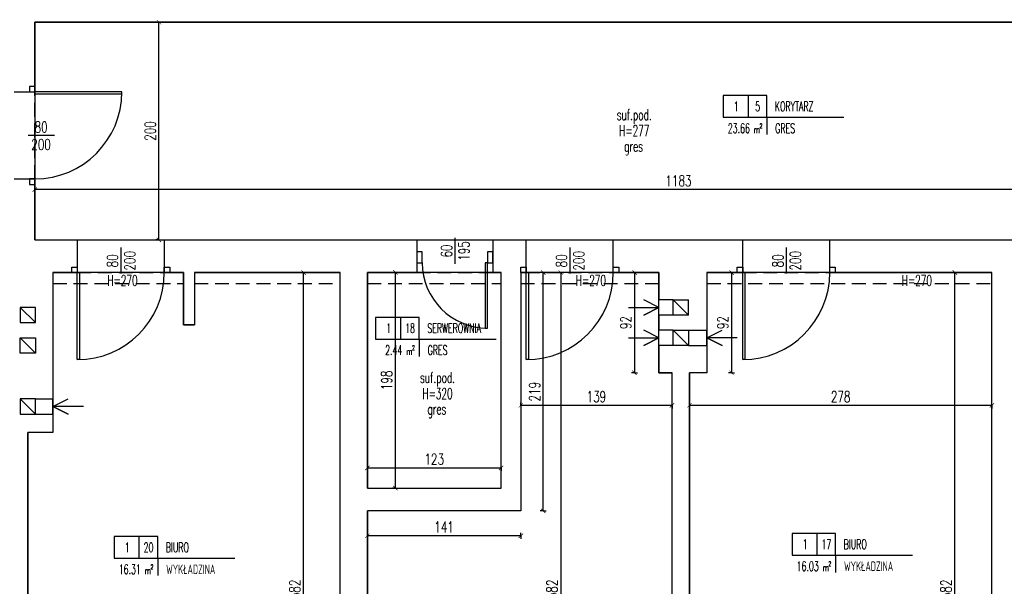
# Model space of a CAD drawing. Extents: x 36663 to 42423, y 7313 to 12123.
# Tile 29 of 54: x 37382 to 38287, y 10823 to 11344. Entities that reach past the tile are written whole.
import ezdxf
from ezdxf.enums import TextEntityAlignment as Align

# ---------------------------------------------------------------- set-up
doc = ezdxf.new("R2010")
doc.units = 0
doc.header["$MEASUREMENT"] = 0
doc.header["$PDMODE"] = 35
doc.header["$PDSIZE"] = 3
doc.linetypes.add('DASHED', pattern=[19.05, 12.7, -6.35])
for name, color, linetype in [('W_area_1', 5, 'Continuous'), ('W_drzwi', 1, 'Continuous'), ('W_niewidoczne', 24, 'DASHED'), ('W_opis_pomieszczen', 1, 'Continuous'), ('W_opisy', 2, 'Continuous'), ('W_podciagi', 252, 'DASHED'), ('W_posadzka', 4, 'Continuous'), ('W_przekrojowa', 6, 'Continuous'), ('W_went-str', 21, 'Continuous'), ('W_widok', 21, 'Continuous'), ('W_wymiary', 1, 'Continuous')]:
    doc.layers.add(name, color=color, linetype=linetype)
doc.styles.add('c20', font='simplex.shx', dxfattribs={"width": 0.7})
doc.styles.add('Romans', font='simplex.shx', dxfattribs={"width": 0.6})
doc.dimstyles.new('c20_50', dxfattribs={"dimscale": 0.5, "dimtxt": 20, "dimasz": 8, "dimexe": 1.25, "dimexo": 0.625, "dimgap": 6, "dimtad": 1, "dimdec": 0, "dimrnd": 1, "dimtxsty": 'c20', "dimblk": 'ARCHTICK', "dimcen": 0, "dimse1": 1, "dimse2": 1, "dimclrd": 1, "dimclrt": 2, "dimadec": 0, "dimazin": 0, "dimtfac": 1, "dimtdec": 0, "dimtix": 1, "dimtmove": 1, "dimatfit": 3, "dimldrblk": 'ARCHTICK', "dimfxl": 1.25, "dimarcsym": 0})

# ---------------------------------------------------------------- blocks, each defined once
blk = doc.blocks.new('*U323')
at = {"color": 1}
blk.add_line((109, 7), (109, -17), dxfattribs=at)
at = {"layer": 'W_drzwi', "color": 2}
for points in [[(69, -11), (71, -11), (71, 69), (69, 69)], [(64, -16), (69, -16), (69, -11), (64, -11)], [(149, -16), (154, -16), (154, -11), (149, -11)]]:
    blk.add_lwpolyline(points, close=True, dxfattribs=at)
at = {"layer": 'W_drzwi'}
blk.add_arc((69, -11), 80, 0, 90, dxfattribs=at)
at = {"color": 1, "style": 'c20', "width": 0.7}
for tag, p in [('SZER', (42.41, -5.22)), ('WYS', (58.37, -5.22))]:
    blk.add_attdef(tag, text='', height=10, rotation=90, dxfattribs=at).set_placement(p, align=Align.CENTER)
blk = doc.blocks.new('_ArchTick')
at = {"color": 2}
for q in [(0, 0.7), (0, -0.7)]:
    blk.add_line((0, 0), q, dxfattribs=at)
at = {"color": 0, "linetype": 'ByBlock', "const_width": 0.15}
blk.add_lwpolyline([(-0.5, -0.5), (0.5, 0.5)], dxfattribs=at)
blk = doc.blocks.new('*D394')
at = {"layer": 'Defpoints', "color": 0, "transparency": 16777216}
for p in [(37396.11, 11187.72), (37396.11, 11141.53), (38579.11, 11141.53)]:
    blk.add_point(p, dxfattribs=at)
at = {"layer": 'W_wymiary', "color": 1, "lineweight": -2, "transparency": 16777216}
blk.add_line((38579.11, 11187.72), (37396.11, 11187.72), dxfattribs=at)
at = {"layer": 'W_wymiary', "color": 1, "lineweight": -2, "transparency": 16777216, "xscale": 4, "yscale": 4, "zscale": 4, "rotation": 180}
blk.add_blockref('_ArchTick', (37396.11, 11187.72), dxfattribs=at)
at = {"layer": 'W_wymiary', "color": 1, "lineweight": -2, "transparency": 16777216, "xscale": 4, "yscale": 4, "zscale": 4}
blk.add_blockref('_ArchTick', (38579.11, 11187.72), dxfattribs=at)
at = {"layer": 'W_wymiary', "color": 2, "transparency": 16777216, "insert": (37987.61, 11195.72), "char_height": 10, "attachment_point": 5, "style": 'c20'}
blk.add_mtext('1183', dxfattribs=at)
blk = doc.blocks.new('*D396')
at = {"layer": 'Defpoints', "color": 0, "transparency": 16777216}
for p in [(37497.89, 11341.53), (37510.19, 11341.53), (37497.89, 11141.53)]:
    blk.add_point(p, dxfattribs=at)
at = {"layer": 'W_wymiary', "color": 1, "lineweight": -2, "transparency": 16777216}
blk.add_line((37510.19, 11141.53), (37510.19, 11341.53), dxfattribs=at)
at = {"layer": 'W_wymiary', "color": 1, "lineweight": -2, "transparency": 16777216, "xscale": 4, "yscale": 4, "zscale": 4}
for p, rotation in [((37510.19, 11341.53), 90), ((37510.19, 11141.53), 270)]:
    blk.add_blockref('_ArchTick', p, dxfattribs=dict(at, rotation=rotation))
at = {"layer": 'W_wymiary', "color": 2, "transparency": 16777216, "insert": (37502.19, 11241.53), "char_height": 10, "attachment_point": 5, "rotation": 90, "style": 'c20'}
blk.add_mtext('200', dxfattribs=at)
blk = doc.blocks.new('*D398')
at = {"layer": 'Defpoints', "color": 0, "transparency": 16777216}
for p in [(37997.72, 10989.52), (37997.72, 10958.16), (38275.72, 10958.16)]:
    blk.add_point(p, dxfattribs=at)
at = {"layer": 'W_wymiary', "color": 1, "lineweight": -2, "transparency": 16777216}
blk.add_line((38275.72, 10989.52), (37997.72, 10989.52), dxfattribs=at)
at = {"layer": 'W_wymiary', "color": 1, "lineweight": -2, "transparency": 16777216, "xscale": 4, "yscale": 4, "zscale": 4, "rotation": 180}
blk.add_blockref('_ArchTick', (37997.72, 10989.52), dxfattribs=at)
at = {"layer": 'W_wymiary', "color": 1, "lineweight": -2, "transparency": 16777216, "xscale": 4, "yscale": 4, "zscale": 4}
blk.add_blockref('_ArchTick', (38275.72, 10989.52), dxfattribs=at)
at = {"layer": 'W_wymiary', "color": 2, "transparency": 16777216, "insert": (38136.72, 10997.52), "char_height": 10, "attachment_point": 5, "style": 'c20'}
blk.add_mtext('278', dxfattribs=at)
blk = doc.blocks.new('*U322')
at = {"color": 1}
blk.add_line((109, 7), (109, -17), dxfattribs=at)
at = {"layer": 'W_drzwi', "color": 2}
for points in [[(64, -11), (69, -11), (69, -16), (64, -16)], [(69, -16), (71, -16), (71, -96), (69, -96)], [(149, -11), (154, -11), (154, -16), (149, -16)]]:
    blk.add_lwpolyline(points, close=True, dxfattribs=at)
at = {"layer": 'W_drzwi'}
blk.add_arc((69, -16), 80, 270, 0, dxfattribs=at)
at = {"color": 1, "style": 'c20', "width": 0.7}
for tag, p in [('SZER', (42.41, -5.22)), ('WYS', (58.37, -5.22))]:
    blk.add_attdef(tag, text='', height=10, rotation=90, dxfattribs=at).set_placement(p, align=Align.CENTER)
blk = doc.blocks.new('*D399')
at = {"layer": 'Defpoints', "color": 0, "transparency": 16777216}
for p in [(38241.56, 11111.53), (38243.85, 11111.53), (38243.85, 10529.53)]:
    blk.add_point(p, dxfattribs=at)
at = {"layer": 'W_wymiary', "color": 1, "lineweight": -2, "transparency": 16777216}
blk.add_line((38241.56, 10529.53), (38241.56, 11111.53), dxfattribs=at)
at = {"layer": 'W_wymiary', "color": 1, "lineweight": -2, "transparency": 16777216, "xscale": 4, "yscale": 4, "zscale": 4}
for p, rotation in [((38241.56, 11111.53), 90), ((38241.56, 10529.53), 270)]:
    blk.add_blockref('_ArchTick', p, dxfattribs=dict(at, rotation=rotation))
at = {"layer": 'W_wymiary', "color": 2, "transparency": 16777216, "insert": (38233.56, 10820.53), "char_height": 10, "attachment_point": 5, "rotation": 90, "style": 'c20'}
blk.add_mtext('582', dxfattribs=at)
blk = doc.blocks.new('*D402')
at = {"layer": 'Defpoints', "color": 0, "transparency": 16777216}
for p in [(37842.72, 10989.52), (37842.72, 10958.51), (37981.72, 10958.51)]:
    blk.add_point(p, dxfattribs=at)
at = {"layer": 'W_wymiary', "color": 1, "lineweight": -2, "transparency": 16777216}
blk.add_line((37981.72, 10989.52), (37842.72, 10989.52), dxfattribs=at)
at = {"layer": 'W_wymiary', "color": 1, "lineweight": -2, "transparency": 16777216, "xscale": 4, "yscale": 4, "zscale": 4, "rotation": 180}
blk.add_blockref('_ArchTick', (37842.72, 10989.52), dxfattribs=at)
at = {"layer": 'W_wymiary', "color": 1, "lineweight": -2, "transparency": 16777216, "xscale": 4, "yscale": 4, "zscale": 4}
blk.add_blockref('_ArchTick', (37981.72, 10989.52), dxfattribs=at)
at = {"layer": 'W_wymiary', "color": 2, "transparency": 16777216, "insert": (37912.22, 10997.52), "char_height": 10, "attachment_point": 5, "style": 'c20'}
blk.add_mtext('139', dxfattribs=at)
blk = doc.blocks.new('*D403')
at = {"layer": 'Defpoints', "color": 0, "transparency": 16777216}
for p in [(38013.72, 11111.53), (38013.72, 11019.53), (38036.39, 11019.53)]:
    blk.add_point(p, dxfattribs=at)
at = {"layer": 'W_wymiary', "color": 1, "lineweight": -2, "transparency": 16777216}
blk.add_line((38036.39, 11111.53), (38036.39, 11019.53), dxfattribs=at)
at = {"layer": 'W_wymiary', "color": 1, "lineweight": -2, "transparency": 16777216, "xscale": 4, "yscale": 4, "zscale": 4}
for p, rotation in [((38036.39, 11111.53), 90), ((38036.39, 11019.53), 270)]:
    blk.add_blockref('_ArchTick', p, dxfattribs=dict(at, rotation=rotation))
at = {"layer": 'W_wymiary', "color": 2, "transparency": 16777216, "insert": (38028.39, 11065.53), "char_height": 10, "attachment_point": 5, "rotation": 90, "style": 'c20'}
blk.add_mtext('92', dxfattribs=at)
blk = doc.blocks.new('*D404')
at = {"layer": 'Defpoints', "color": 0, "transparency": 16777216}
for p in [(37969.72, 11111.53), (37947.22, 11019.53), (37969.72, 11019.53)]:
    blk.add_point(p, dxfattribs=at)
at = {"layer": 'W_wymiary', "color": 1, "lineweight": -2, "transparency": 16777216}
blk.add_line((37947.22, 11111.53), (37947.22, 11019.53), dxfattribs=at)
at = {"layer": 'W_wymiary', "color": 1, "lineweight": -2, "transparency": 16777216, "xscale": 4, "yscale": 4, "zscale": 4}
for p, rotation in [((37947.22, 11111.53), 90), ((37947.22, 11019.53), 270)]:
    blk.add_blockref('_ArchTick', p, dxfattribs=dict(at, rotation=rotation))
at = {"layer": 'W_wymiary', "color": 2, "transparency": 16777216, "insert": (37939.22, 11065.53), "char_height": 10, "attachment_point": 5, "rotation": 90, "style": 'c20'}
blk.add_mtext('92', dxfattribs=at)
blk = doc.blocks.new('*D405')
at = {"layer": 'Defpoints', "color": 0, "transparency": 16777216}
for p in [(37842.72, 11111.53), (37863.38, 11111.53), (37842.72, 10892.53)]:
    blk.add_point(p, dxfattribs=at)
at = {"layer": 'W_wymiary', "color": 1, "lineweight": -2, "transparency": 16777216}
blk.add_line((37863.38, 10892.53), (37863.38, 11111.53), dxfattribs=at)
at = {"layer": 'W_wymiary', "color": 1, "lineweight": -2, "transparency": 16777216, "xscale": 4, "yscale": 4, "zscale": 4}
for p, rotation in [((37863.38, 11111.53), 90), ((37863.38, 10892.53), 270)]:
    blk.add_blockref('_ArchTick', p, dxfattribs=dict(at, rotation=rotation))
at = {"layer": 'W_wymiary', "color": 2, "transparency": 16777216, "insert": (37855.38, 11002.03), "char_height": 10, "attachment_point": 5, "rotation": 90, "style": 'c20'}
blk.add_mtext('219', dxfattribs=at)
blk = doc.blocks.new('*D406')
at = {"layer": 'Defpoints', "color": 0, "transparency": 16777216}
for p in [(37701.72, 10892.53), (37842.72, 10892.53), (37701.72, 10869.75)]:
    blk.add_point(p, dxfattribs=at)
at = {"layer": 'W_wymiary', "color": 1, "lineweight": -2, "transparency": 16777216}
blk.add_line((37842.72, 10869.75), (37701.72, 10869.75), dxfattribs=at)
at = {"layer": 'W_wymiary', "color": 1, "lineweight": -2, "transparency": 16777216, "xscale": 4, "yscale": 4, "zscale": 4, "rotation": 180}
blk.add_blockref('_ArchTick', (37701.72, 10869.75), dxfattribs=at)
at = {"layer": 'W_wymiary', "color": 1, "lineweight": -2, "transparency": 16777216, "xscale": 4, "yscale": 4, "zscale": 4}
blk.add_blockref('_ArchTick', (37842.72, 10869.75), dxfattribs=at)
at = {"layer": 'W_wymiary', "color": 2, "transparency": 16777216, "insert": (37772.22, 10877.75), "char_height": 10, "attachment_point": 5, "style": 'c20'}
blk.add_mtext('141', dxfattribs=at)
blk = doc.blocks.new('*U318')
at = {"color": 1}
blk.add_line((109, 7), (109, -17), dxfattribs=at)
at = {"layer": 'W_drzwi', "color": 2}
for points in [[(64, -11), (69, -11), (69, -16), (64, -16)], [(69, -16), (71, -16), (71, -96), (69, -96)], [(149, -11), (154, -11), (154, -16), (149, -16)]]:
    blk.add_lwpolyline(points, close=True, dxfattribs=at)
at = {"layer": 'W_drzwi'}
blk.add_arc((69, -16), 80, 270, 0, dxfattribs=at)
at = {"color": 1, "style": 'c20', "width": 0.7}
for tag, p in [('SZER', (42.41, -5.22)), ('WYS', (58.37, -5.22))]:
    blk.add_attdef(tag, text='', height=10, rotation=90, dxfattribs=at).set_placement(p, align=Align.CENTER)
blk = doc.blocks.new('*U319')
at = {"color": 1}
blk.add_line((109, 7), (109, -17), dxfattribs=at)
at = {"layer": 'W_drzwi', "color": 2}
for points in [[(79, -6), (74, -6), (74, -16), (79, -16)], [(144, -6), (139, -6), (139, -16), (144, -16)], [(139, -16), (137, -16), (137, -76), (139, -76)]]:
    blk.add_lwpolyline(points, close=True, dxfattribs=at)
at = {"layer": 'W_drzwi'}
blk.add_arc((139, -16), 60, 180, 270, dxfattribs=at)
at = {"color": 1, "style": 'c20', "width": 0.7}
for tag, p in [('SZER', (42.41, -5.22)), ('WYS', (58.37, -5.22))]:
    blk.add_attdef(tag, text='', height=10, rotation=90, dxfattribs=at).set_placement(p, align=Align.CENTER)
blk = doc.blocks.new('*D367')
at = {"layer": 'Defpoints', "color": 0, "transparency": 16777216}
for p in [(37824.72, 10932.09), (37701.72, 10913.53), (37824.72, 10913.53)]:
    blk.add_point(p, dxfattribs=at)
at = {"layer": 'W_wymiary', "color": 1, "lineweight": -2, "transparency": 16777216}
blk.add_line((37701.72, 10932.09), (37824.72, 10932.09), dxfattribs=at)
at = {"layer": 'W_wymiary', "color": 1, "lineweight": -2, "transparency": 16777216, "xscale": 4, "yscale": 4, "zscale": 4, "rotation": 180}
blk.add_blockref('_ArchTick', (37701.72, 10932.09), dxfattribs=at)
at = {"layer": 'W_wymiary', "color": 1, "lineweight": -2, "transparency": 16777216, "xscale": 4, "yscale": 4, "zscale": 4}
blk.add_blockref('_ArchTick', (37824.72, 10932.09), dxfattribs=at)
at = {"layer": 'W_wymiary', "color": 2, "transparency": 16777216, "insert": (37763.22, 10940.09), "char_height": 10, "attachment_point": 5, "style": 'c20'}
blk.add_mtext('123', dxfattribs=at)
blk = doc.blocks.new('*D368')
at = {"layer": 'Defpoints', "color": 0, "transparency": 16777216}
for p in [(37701.72, 11111.53), (37727.52, 11111.53), (37701.72, 10913.53)]:
    blk.add_point(p, dxfattribs=at)
at = {"layer": 'W_wymiary', "color": 1, "lineweight": -2, "transparency": 16777216}
blk.add_line((37727.52, 10913.53), (37727.52, 11111.53), dxfattribs=at)
at = {"layer": 'W_wymiary', "color": 1, "lineweight": -2, "transparency": 16777216, "xscale": 4, "yscale": 4, "zscale": 4}
for p, rotation in [((37727.52, 11111.53), 90), ((37727.52, 10913.53), 270)]:
    blk.add_blockref('_ArchTick', p, dxfattribs=dict(at, rotation=rotation))
at = {"layer": 'W_wymiary', "color": 2, "transparency": 16777216, "insert": (37719.52, 11012.53), "char_height": 10, "attachment_point": 5, "rotation": 90, "style": 'c20'}
blk.add_mtext('198', dxfattribs=at)
blk = doc.blocks.new('*U320')
at = {"color": 1}
blk.add_line((109, 7), (109, -17), dxfattribs=at)
at = {"layer": 'W_drzwi', "color": 2}
for points in [[(64, -11), (69, -11), (69, -16), (64, -16)], [(69, -16), (71, -16), (71, -96), (69, -96)], [(149, -11), (154, -11), (154, -16), (149, -16)]]:
    blk.add_lwpolyline(points, close=True, dxfattribs=at)
at = {"layer": 'W_drzwi'}
blk.add_arc((69, -16), 80, 270, 0, dxfattribs=at)
at = {"color": 1, "style": 'c20', "width": 0.7}
for tag, p in [('SZER', (42.41, -5.22)), ('WYS', (58.37, -5.22))]:
    blk.add_attdef(tag, text='', height=10, rotation=90, dxfattribs=at).set_placement(p, align=Align.CENTER)
blk = doc.blocks.new('*D374')
at = {"layer": 'Defpoints', "color": 0, "transparency": 16777216}
for p in [(37882.52, 11111.53), (37879.38, 10529.53), (37882.52, 10529.53)]:
    blk.add_point(p, dxfattribs=at)
at = {"layer": 'W_wymiary', "color": 1, "lineweight": -2, "transparency": 16777216}
blk.add_line((37879.38, 11111.53), (37879.38, 10529.53), dxfattribs=at)
at = {"layer": 'W_wymiary', "color": 1, "lineweight": -2, "transparency": 16777216, "xscale": 4, "yscale": 4, "zscale": 4}
for p, rotation in [((37879.38, 11111.53), 90), ((37879.38, 10529.53), 270)]:
    blk.add_blockref('_ArchTick', p, dxfattribs=dict(at, rotation=rotation))
at = {"layer": 'W_wymiary', "color": 2, "transparency": 16777216, "insert": (37871.38, 10820.53), "char_height": 10, "attachment_point": 5, "rotation": 90, "style": 'c20'}
blk.add_mtext('582', dxfattribs=at)
blk = doc.blocks.new('*D375')
at = {"layer": 'Defpoints', "color": 0, "transparency": 16777216}
for p in [(37640.06, 11111.53), (37643.11, 11111.53), (37640.06, 10529.53)]:
    blk.add_point(p, dxfattribs=at)
at = {"layer": 'W_wymiary', "color": 1, "lineweight": -2, "transparency": 16777216}
blk.add_line((37643.11, 10529.53), (37643.11, 11111.53), dxfattribs=at)
at = {"layer": 'W_wymiary', "color": 1, "lineweight": -2, "transparency": 16777216, "xscale": 4, "yscale": 4, "zscale": 4}
for p, rotation in [((37643.11, 11111.53), 90), ((37643.11, 10529.53), 270)]:
    blk.add_blockref('_ArchTick', p, dxfattribs=dict(at, rotation=rotation))
at = {"layer": 'W_wymiary', "color": 2, "transparency": 16777216, "insert": (37635.11, 10820.53), "char_height": 10, "attachment_point": 5, "rotation": 90, "style": 'c20'}
blk.add_mtext('582', dxfattribs=at)
blk = doc.blocks.new('POM')
at = {"color": 1}
for p, q in [((28.5, 0), (28.5, -25)), ((50, -25), (138.5, -25)), ((50, -25), (50, -44.9))]:
    blk.add_line(p, q, dxfattribs=at)
blk.add_lwpolyline([(0, -25), (50, -25), (50, 0), (0, 0)], close=True, dxfattribs=at)
at = {"color": 2, "style": 'Romans', "width": 0.6}
for s, height, p in [('2', 5.4, (41.7, -37.6)), ('m', 8, (35.1, -43.2))]:
    blk.add_text(s, height=height, dxfattribs=at).set_placement(p)
for tag, p in [('0', (15, -17.9)), ('88', (39.5, -17.9))]:
    blk.add_attdef(tag, text='', height=11, dxfattribs=at).set_placement(p, align=Align.CENTER)
for tag, p in [('POKOJ-DZIENNY', (59.3, -17.9)), ('WYKŁADZINA', (59.7, -43.1))]:
    blk.add_attdef(tag, p, '', height=11, dxfattribs=at)
blk.add_attdef('22.22', text='', height=11, dxfattribs=at).set_placement((30.7, -43.1), align=Align.RIGHT)

msp = doc.modelspace()

# ---------------------------------------------------------------- linework, layer by layer
at = {"layer": 'W_area_1'}
for points in [[(38579.11, 11325.53), (38579.11, 11341.53), (38519.11, 11341.53), (38439.11, 11341.53), (37396.11, 11341.53), (37396.11, 11277.53), (37396.11, 11197.53), (37396.11, 11141.53), (37435.11, 11141.53), (37515.11, 11141.53), (37747.11, 11141.53), (37817.11, 11141.53), (37847.72, 11141.53), (37927.72, 11141.53), (38046.72, 11141.53), (38126.72, 11141.53), (38439.11, 11141.53), (38519.11, 11141.53), (38579.11, 11141.53), (38579.11, 11157.53)], [(37676.72, 11111.53), (37542.72, 11111.53), (37542.72, 11063.53), (37532.72, 11063.53), (37532.72, 11111.53), (37515.11, 11111.53), (37435.11, 11111.53), (37412.72, 11111.53), (37412.72, 10995.53), (37412.72, 10981.53), (37412.72, 10964.53), (37389.72, 10964.53), (37389.72, 10543.53), (37405.72, 10543.53), (37405.72, 10529.53), (37681.72, 10529.53), (37681.72, 10559.53), (37676.72, 10559.53)], [(37981.72, 11019.53), (37969.72, 11019.53), (37969.72, 11044.53), (37969.72, 11058.53), (37969.72, 11072.53), (37969.72, 11086.53), (37969.72, 11111.53), (37927.72, 11111.53), (37847.72, 11111.53), (37842.72, 11111.53), (37842.72, 10892.53), (37701.72, 10892.53), (37701.72, 10545.53), (37693.72, 10545.53), (37693.72, 10529.53), (37971.72, 10529.53), (37971.72, 10545.53), (37981.72, 10545.53)], [(37824.72, 11111.53), (37817.11, 11111.53), (37747.11, 11111.53), (37701.72, 11111.53), (37701.72, 10913.53), (37824.72, 10913.53)], [(38275.72, 11111.53), (38126.72, 11111.53), (38046.72, 11111.53), (38013.72, 11111.53), (38013.72, 11058.53), (38013.72, 11044.53), (38013.72, 11019.53), (37997.72, 11019.53), (37997.72, 10545.53), (38005.72, 10545.53), (38005.72, 10529.53), (38281.72, 10529.53), (38281.72, 10543.53), (38275.72, 10543.53)]]:
    msp.add_lwpolyline(points, close=True, dxfattribs=at)
at = {"layer": 'W_niewidoczne'}
for p, q in [((37396.11, 11197.53), (37396.11, 11277.53)), ((37435.11, 11141.53), (37515.11, 11141.53)), ((37747.11, 11141.53), (37817.11, 11141.53)), ((37847.72, 11141.53), (37927.72, 11141.53)), ((38046.72, 11141.53), (38126.72, 11141.53)), ((37435.11, 11111.53), (37515.11, 11111.53)), ((37747.11, 11111.53), (37817.11, 11111.53)), ((37847.72, 11111.53), (37927.72, 11111.53)), ((38046.72, 11111.53), (38126.72, 11111.53))]:
    msp.add_line(p, q, dxfattribs=at)
at = {"layer": 'W_podciagi'}
for p, q in [((37412.72, 11101.53), (37532.72, 11101.53)), ((37542.72, 11101.53), (37676.72, 11101.53)), ((37701.72, 11101.53), (37824.72, 11101.53)), ((37842.72, 11101.53), (37969.72, 11101.53)), ((38013.72, 11101.53), (38275.72, 11101.53))]:
    msp.add_line(p, q, dxfattribs=at)
at = {"layer": 'W_przekrojowa'}
for p, q in [((37396.11, 11341.53), (38439.11, 11341.53)), ((37396.11, 11277.53), (37396.11, 11341.53)), ((37377.11, 11277.53), (37396.11, 11277.53)), ((37377.11, 11197.53), (37396.11, 11197.53)), ((37396.11, 11141.53), (37396.11, 11197.53)), ((37396.11, 11141.53), (37435.11, 11141.53)), ((37435.11, 11141.53), (37435.11, 11111.53)), ((37515.11, 11141.53), (37747.11, 11141.53)), ((37515.11, 11141.53), (37515.11, 11111.53)), ((37747.11, 11141.53), (37747.11, 11111.53)), ((37817.11, 11141.53), (37847.72, 11141.53)), ((37817.11, 11141.53), (37817.11, 11111.53)), ((37847.72, 11111.53), (37847.72, 11141.53)), ((37927.72, 11141.53), (38046.72, 11141.53)), ((37927.72, 11111.53), (37927.72, 11141.53)), ((38046.72, 11111.53), (38046.72, 11141.53)), ((38126.72, 11141.53), (38439.11, 11141.53)), ((38126.72, 11111.53), (38126.72, 11141.53)), ((37412.72, 11111.53), (37435.11, 11111.53)), ((37412.72, 11111.53), (37412.72, 10995.53)), ((37515.11, 11111.53), (37532.72, 11111.53)), ((37532.72, 11111.53), (37532.72, 11063.53)), ((37542.72, 11111.53), (37676.72, 11111.53)), ((37542.72, 11111.53), (37542.72, 11063.53)), ((37676.72, 10559.53), (37676.72, 11111.53)), ((37701.72, 11111.53), (37747.11, 11111.53)), ((37701.72, 10913.53), (37701.72, 11111.53)), ((37817.11, 11111.53), (37824.72, 11111.53)), ((37824.72, 10913.53), (37824.72, 11111.53)), ((37842.72, 11111.53), (37847.72, 11111.53)), ((37842.72, 11111.53), (37842.72, 10892.53)), ((37927.72, 11111.53), (37969.72, 11111.53)), ((37969.72, 11111.53), (37969.72, 11086.53)), ((38013.72, 11111.53), (38046.72, 11111.53)), ((38013.72, 11111.53), (38013.72, 11058.53)), ((38126.72, 11111.53), (38275.72, 11111.53)), ((38275.72, 10543.53), (38275.72, 11111.53)), ((37982.72, 11086.53), (37969.72, 11086.53)), ((37996.72, 11072.53), (37996.72, 11086.53)), ((37396.72, 11065.53), (37396.72, 11079.53)), ((37969.72, 11072.53), (37969.72, 11058.53)), ((37982.72, 11072.53), (37969.72, 11072.53)), ((37532.72, 11063.53), (37542.72, 11063.53)), ((37982.72, 11058.53), (37969.72, 11058.53)), ((37996.72, 11058.53), (38013.72, 11058.53)), ((37382.72, 11037.53), (37382.72, 11051.53)), ((37969.72, 11044.53), (37969.72, 11019.53)), ((37982.72, 11044.53), (37969.72, 11044.53)), ((37996.72, 11044.53), (38013.72, 11044.53)), ((38013.72, 11044.53), (38013.72, 11019.53)), ((37969.72, 11019.53), (37981.72, 11019.53)), ((37981.72, 10545.53), (37981.72, 11019.53)), ((37997.72, 10545.53), (37997.72, 11019.53)), ((38013.72, 11019.53), (37997.72, 11019.53)), ((37396.72, 10995.53), (37412.72, 10995.53)), ((37396.72, 10981.53), (37412.72, 10981.53)), ((37412.72, 10981.53), (37412.72, 10964.53)), ((37389.72, 10543.53), (37389.72, 10964.53)), ((37412.72, 10964.53), (37389.72, 10964.53)), ((37701.72, 10913.53), (37824.72, 10913.53)), ((37701.72, 10545.53), (37701.72, 10892.53)), ((37842.72, 10892.53), (37701.72, 10892.53))]:
    msp.add_line(p, q, dxfattribs=at)
for points in [[(37982.72, 11086.53), (37996.72, 11086.53)], [(37396.72, 11079.53), (37382.72, 11079.53), (37382.72, 11065.53), (37396.72, 11065.53)], [(37996.72, 11072.53), (37982.72, 11072.53)], [(37982.72, 11058.53), (37996.72, 11058.53)], [(37382.72, 11051.53), (37396.72, 11051.53), (37396.72, 11037.53), (37382.72, 11037.53)], [(37996.72, 11044.53), (37982.72, 11044.53)], [(37396.72, 10995.53), (37382.72, 10995.53), (37382.72, 10981.53), (37396.72, 10981.53)]]:
    msp.add_lwpolyline(points, dxfattribs=at)
at = {"layer": 'W_went-str'}
for points in [[(37941.72, 11079.53), (37969.72, 11079.53), (37955.72, 11072.53), (37969.72, 11079.53), (37955.72, 11086.53)], [(37941.72, 11051.53), (37969.72, 11051.53), (37955.72, 11044.53), (37969.72, 11051.53), (37955.72, 11058.53)], [(38041.72, 11051.53), (38013.72, 11051.53), (38027.72, 11044.53), (38013.72, 11051.53), (38027.72, 11058.53)], [(37440.72, 10988.53), (37412.72, 10988.53), (37426.72, 10981.53), (37412.72, 10988.53), (37426.72, 10995.53)]]:
    msp.add_lwpolyline(points, dxfattribs=at)
at = {"layer": 'W_widok'}
for p, q in [((37969.72, 11072.53), (37969.72, 11086.53)), ((37982.72, 11086.53), (37996.72, 11072.53)), ((37982.72, 11072.53), (37982.72, 11086.53)), ((37396.72, 11065.53), (37382.72, 11079.53)), ((37969.72, 11044.53), (37969.72, 11058.53)), ((37982.72, 11058.53), (37996.72, 11044.53)), ((37982.72, 11044.53), (37982.72, 11058.53)), ((37996.72, 11058.53), (37996.72, 11044.53)), ((38013.72, 11044.53), (38013.72, 11058.53)), ((37382.72, 11051.53), (37396.72, 11037.53)), ((37396.72, 10981.53), (37382.72, 10995.53)), ((37396.72, 10981.53), (37396.72, 10995.53)), ((37412.72, 10981.53), (37412.72, 10995.53))]:
    msp.add_line(p, q, dxfattribs=at)

# ---------------------------------------------------------------- block references
at = {"layer": 'W_drzwi'}
ref = msp.add_blockref('*U323', (37407.11, 11346.53), dxfattribs=dict(at, rotation=270))
ref.add_attrib('SZER', '80', dxfattribs={"layer": '0', "color": 1, "height": 10, "style": 'c20', "width": 0.7}).set_placement((37401.89, 11240.12), align=Align.CENTER)
ref.add_attrib('WYS', '200', dxfattribs={"layer": '0', "color": 1, "height": 10, "style": 'c20', "width": 0.7}).set_placement((37401.89, 11224.16), align=Align.CENTER)
ref = msp.add_blockref('*U319', (37673.11, 11136.53), dxfattribs=at)
ref.add_attrib('SZER', '60', dxfattribs={"layer": '0', "color": 1, "height": 10, "rotation": 90, "style": 'c20', "width": 0.7}).set_placement((37779.51, 11131.32), align=Align.CENTER)
ref.add_attrib('WYS', '195', dxfattribs={"layer": '0', "color": 1, "height": 10, "rotation": 90, "style": 'c20', "width": 0.7}).set_placement((37795.48, 11131.32), align=Align.CENTER)
ref = msp.add_blockref('*U320', (37366.11, 11127.53), dxfattribs=at)
ref.add_attrib('SZER', '80', dxfattribs={"layer": '0', "color": 1, "height": 10, "rotation": 90, "style": 'c20', "width": 0.7}).set_placement((37472.51, 11122.32), align=Align.CENTER)
ref.add_attrib('WYS', '200', dxfattribs={"layer": '0', "color": 1, "height": 10, "rotation": 90, "style": 'c20', "width": 0.7}).set_placement((37488.48, 11122.32), align=Align.CENTER)
ref = msp.add_blockref('*U318', (37778.72, 11127.53), dxfattribs=at)
ref.add_attrib('SZER', '80', dxfattribs={"layer": '0', "color": 1, "height": 10, "rotation": 90, "style": 'c20', "width": 0.7}).set_placement((37885.13, 11122.32), align=Align.CENTER)
ref.add_attrib('WYS', '200', dxfattribs={"layer": '0', "color": 1, "height": 10, "rotation": 90, "style": 'c20', "width": 0.7}).set_placement((37901.1, 11122.32), align=Align.CENTER)
ref = msp.add_blockref('*U322', (37977.72, 11127.53), dxfattribs=at)
ref.add_attrib('SZER', '80', dxfattribs={"layer": '0', "color": 1, "height": 10, "rotation": 90, "style": 'c20', "width": 0.7}).set_placement((38084.13, 11122.32), align=Align.CENTER)
ref.add_attrib('WYS', '200', dxfattribs={"layer": '0', "color": 1, "height": 10, "rotation": 90, "style": 'c20', "width": 0.7}).set_placement((38100.1, 11122.32), align=Align.CENTER)
at = {"layer": 'W_opis_pomieszczen', "xscale": 0.8000000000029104, "yscale": 0.8000000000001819, "zscale": 0.8}
for p, values in [((38028.76, 11274.09), {'88': '5', '22.22': '23.66', 'POKOJ-DZIENNY': 'KORYTARZ', 'WYKŁADZINA': 'GRES', '0': '1'}), ((37709.34, 11070.37), {'88': '18', '22.22': '2.44', 'POKOJ-DZIENNY': 'SERWEROWNIA', 'WYKŁADZINA': 'GRES', '0': '1'}), ((37469.03, 10869.07), {'88': '20', '22.22': '16.31', 'POKOJ-DZIENNY': 'BIURO', 'WYKŁADZINA': 'WYKŁADZINA', '0': '1'}), ((38092, 10871.89), {'88': '17', '22.22': '16.03', 'POKOJ-DZIENNY': 'BIURO', 'WYKŁADZINA': 'WYKŁADZINA', '0': '1'})]:
    msp.add_blockref('POM', p, dxfattribs=at).add_auto_attribs(values)

# ---------------------------------------------------------------- texts
at = {"layer": 'W_opisy', "style": 'c20', "width": 0.6}
for s, p in [('suf.pod.', (37946.99, 11256.53)), ('H=277', (37946.99, 11241.79)), ('H=270', (37476.7, 11104.2)), ('H=270', (37907.16, 11104.2)), ('H=270', (38206.69, 11104.2)), ('suf.pod.', (37766.2, 11015.12)), ('H=320', (37766.2, 11000.38))]:
    msp.add_text(s, height=10, dxfattribs=at).set_placement(p, align=Align.MIDDLE_CENTER)
at = {"layer": 'W_posadzka', "style": 'c20', "width": 0.6}
for p in [(37946.37, 11227.59), (37765.58, 10986.18)]:
    msp.add_text('gres', height=10, dxfattribs=at).set_placement(p, align=Align.MIDDLE_CENTER)

# ---------------------------------------------------------------- dimensions: what is measured, and where the dimension line sits
at = {"layer": 'W_wymiary'}
for base, p1, p2, picture, middle in [((37510.19, 11341.53), (37497.89, 11141.53), (37497.89, 11341.53), '*D396', (37502.19, 11241.53)), ((37643.11, 11111.53), (37640.06, 10529.53), (37640.06, 11111.53), '*D375', (37635.11, 10820.53)), ((37727.52, 11111.53), (37701.72, 10913.53), (37701.72, 11111.53), '*D368', (37719.52, 11012.53)), ((37863.38, 11111.53), (37842.72, 10892.53), (37842.72, 11111.53), '*D405', (37855.38, 11002.03)), ((37879.38, 10529.53), (37882.52, 11111.53), (37882.52, 10529.53), '*D374', (37871.38, 10820.53)), ((37947.22, 11019.53), (37969.72, 11111.53), (37969.72, 11019.53), '*D404', (37939.22, 11065.53)), ((38036.39, 11019.53), (38013.72, 11111.53), (38013.72, 11019.53), '*D403', (38028.39, 11065.53)), ((38241.56, 11111.53), (38243.85, 10529.53), (38243.85, 11111.53), '*D399', (38233.56, 10820.53))]:
    dim = msp.add_linear_dim(base=base, p1=p1, p2=p2, angle=90, dimstyle='c20_50', dxfattribs=at)
    dim.commit()
    dim.dimension.update_dxf_attribs({"geometry": picture, "text_midpoint": middle})
for base, p1, p2, picture, middle in [((37396.11, 11187.72), (38579.11, 11141.53), (37396.11, 11141.53), '*D394', (37987.61, 11195.72)), ((37842.72, 10989.52), (37981.72, 10958.51), (37842.72, 10958.51), '*D402', (37912.22, 10997.52)), ((37997.72, 10989.52), (38275.72, 10958.16), (37997.72, 10958.16), '*D398', (38136.72, 10997.52)), ((37824.72, 10932.09), (37701.72, 10913.53), (37824.72, 10913.53), '*D367', (37763.22, 10940.09)), ((37701.72, 10869.75), (37842.72, 10892.53), (37701.72, 10892.53), '*D406', (37772.22, 10877.75))]:
    dim = msp.add_linear_dim(base=base, p1=p1, p2=p2, dimstyle='c20_50', dxfattribs=at)
    dim.commit()
    dim.dimension.update_dxf_attribs({"geometry": picture, "text_midpoint": middle})

doc.saveas('drawing.dxf')
